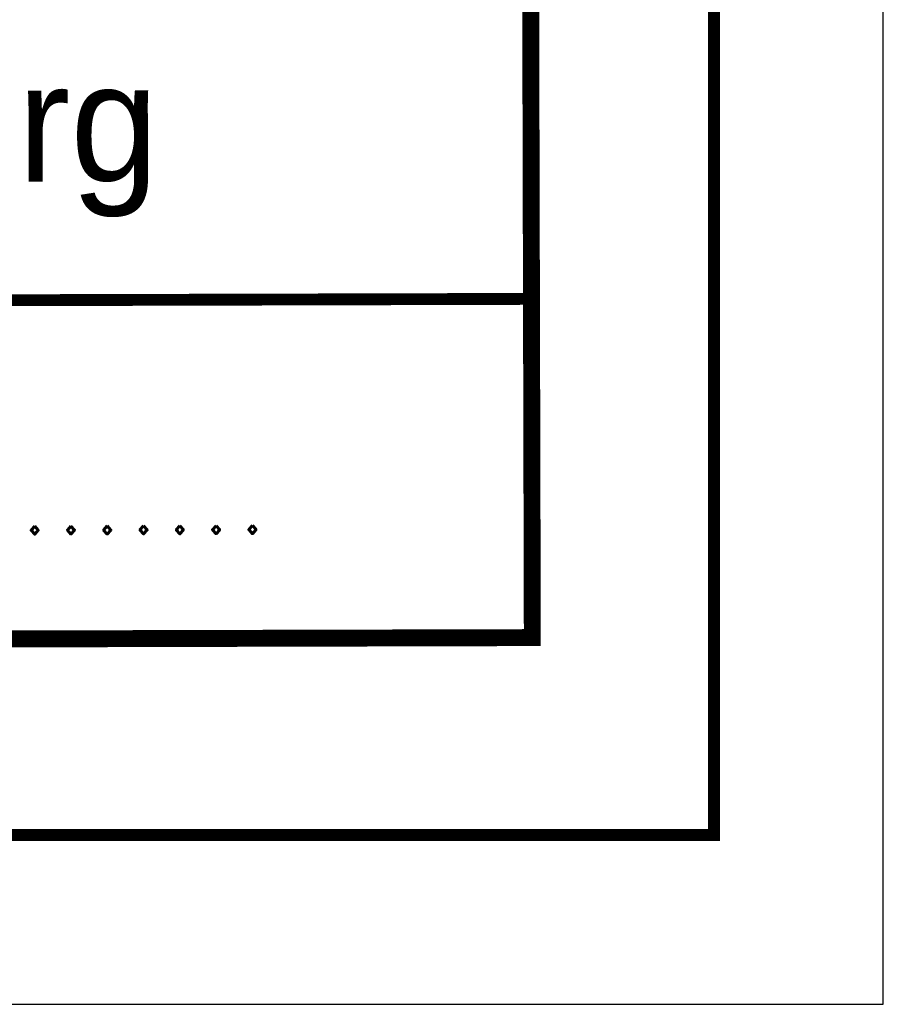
# Model space of a CAD drawing. Extents: x 0 to 1135, y 0 to 420.
# Tile 33 of 61: x 1110 to 1135, y 0 to 29. Entities that reach past the tile are written whole.
import ezdxf
from ezdxf.enums import TextEntityAlignment as Align

# ---------------------------------------------------------------- set-up
doc = ezdxf.new("R2010")
doc.units = 0
doc.header["$LTSCALE"] = 2
doc.header["$MEASUREMENT"] = 0
doc.linetypes.add('AUSGEZOGEN', pattern=[0])
doc.layers.add('LEGENDE', color=7, linetype='AUSGEZOGEN')
doc.layers.add('RAHMEN', color=250, linetype='AUSGEZOGEN')
doc.styles.add('ROMANS', font='romans.shx', dxfattribs={"width": 0.8})
doc.styles.add('UNIR-H', font='unir_h.shx', dxfattribs={"width": 0.8})

msp = doc.modelspace()

# ---------------------------------------------------------------- linework, layer by layer
at = {"layer": 'LEGENDE'}
for points, const_width in [([(1124.638, 10.577), (1124.457, 81.076)], 0.5), ([(1057.612, 20.654), (1124.612, 20.827)], 0.35), ([(959.388, 10.402), (1124.887, 10.827)], 0.5)]:
    msp.add_lwpolyline(points, dxfattribs=dict(at, const_width=const_width))
at = {"layer": 'RAHMEN'}
for p, q in [((1135, 0), (1135, 420)), ((950, 0), (1135, 0))]:
    msp.add_line(p, q, dxfattribs=at)
at = {"layer": 'RAHMEN', "const_width": 0.35}
msp.add_lwpolyline([(25, 5), (1130, 5), (1130, 415), (25, 415), (25, 5)], dxfattribs=at)

# ---------------------------------------------------------------- texts
at = {"layer": 'LEGENDE', "style": 'UNIR-H'}
msp.add_text('Dienststelle Nürnberg', height=3.5, rotation=0.1472, dxfattribs=at).set_placement((1091.103, 24.241), align=Align.CENTER)
at = {"layer": 'LEGENDE', "style": 'ROMANS'}
msp.add_text('.....................................................', height=2.5, rotation=0.1472, dxfattribs=at).set_placement((1060.123, 13.75))

doc.saveas('drawing.dxf')
